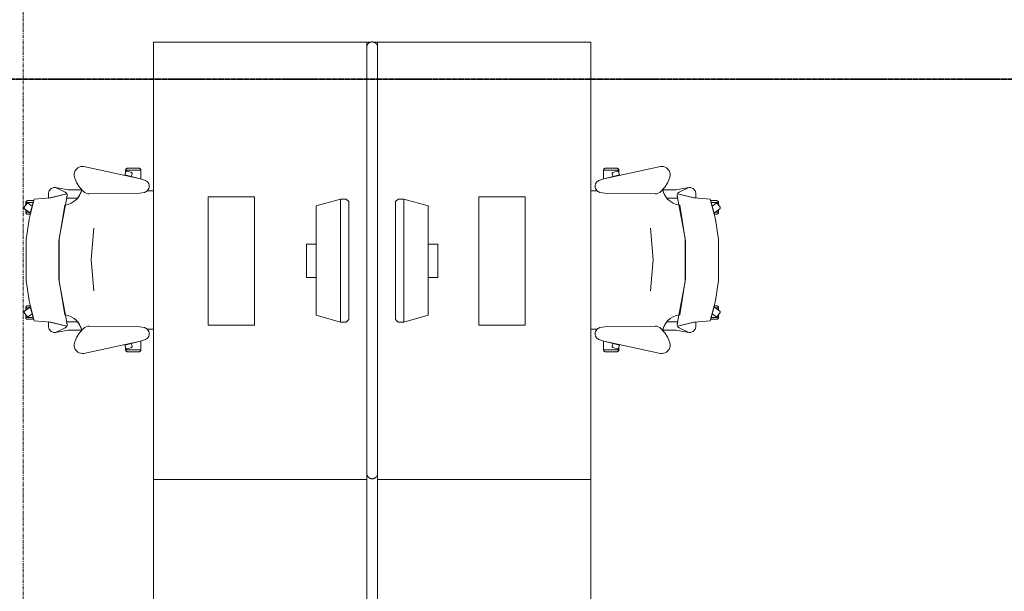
# Model space of a CAD drawing. Header units: millimetres. Extents: x -3388 to 301539, y -5590 to 54660.
# Tile 32 of 216: x 37788 to 41389, y 14025 to 16117. Entities that reach past the tile are written whole.
import ezdxf

# ---------------------------------------------------------------- set-up
doc = ezdxf.new("R2010")
doc.units = ezdxf.units.MM
doc.linetypes.add('doorsnede', pattern=[23, 10, -1, 0, -1, 10, -1])
doc.linetypes.add('stramienlijn', pattern=[21, 12, -3, 3, -3])
for name, color, linetype, lineweight in [('G-ANNO-SYMB', 111, 'Continuous', 50), ('I-FURN', 30, 'Continuous', 13), ('I-FURN-PNLS', 30, 'Continuous', 13), ('S-GRID', 1, 'Continuous', 9)]:
    doc.layers.add(name, color=color, linetype=linetype, lineweight=lineweight)

# ---------------------------------------------------------------- blocks, each defined once
blk = doc.blocks.new('82_FUS_WPB_AV_oth_werkplekken - wp_dubbel _4 pers_-369125-4e verdieping - bouwdeel 3_ 4_ 5')
at = {"layer": 'I-FURN-PNLS', "color": 8, "lineweight": 9}
for p, q in [((777.2, 20), (-781.3, 20)), ((2377.2, 20), (-781.3, 20)), ((-781.3, -20), (777.2, -20)), ((-781.3, -20), (2377.2, -20))]:
    blk.add_line(p, q, dxfattribs=at)
for points, knots in [([(-801.3, 0), (-801.3, 0.9), (-801.2, 2.3), (-800.9, 4.1), (-800.6, 5.3), (-800.2, 6.6), (-799.8, 7.8), (-799.2, 8.9), (-798.7, 10), (-798, 11.1), (-797.3, 12), (-796.6, 12.9), (-795.9, 13.8), (-795.1, 14.6), (-794, 15.5), (-792.8, 16.4), (-791.7, 17.1), (-790.5, 17.8), (-788.3, 18.8), (-785.2, 19.8), (-782.6, 20), (-781.3, 20)], [0, 0, 0, 0, 0.071429, 0.107143, 0.142857, 0.178571, 0.214286, 0.25, 0.285714, 0.321429, 0.357143, 0.392857, 0.428571, 0.464286, 0.5, 0.571429, 0.607143, 0.642857, 0.714286, 0.857143, 1, 1, 1, 1]), ([(-781.3, 20), (-782.6, 20), (-785.2, 19.8), (-788.3, 18.8), (-790.5, 17.8), (-791.7, 17.1), (-792.6, 16.6), (-793.4, 16), (-794.3, 15.3), (-795.1, 14.6), (-795.9, 13.8), (-796.6, 12.9), (-797.3, 12), (-798, 11.1), (-798.7, 10), (-799.2, 8.9), (-799.8, 7.8), (-800.2, 6.6), (-800.6, 5.3), (-800.9, 4.1), (-801.2, 2.3), (-801.3, 0.9), (-801.3, 0)], [-1, -1, -1, -1, -0.857143, -0.714286, -0.642857, -0.607143, -0.571429, -0.535714, -0.5, -0.464286, -0.428571, -0.392857, -0.357143, -0.321429, -0.285714, -0.25, -0.214286, -0.178571, -0.142857, -0.107143, -0.071429, 0, 0, 0, 0]), ([(-781.3, -20), (-782.6, -20), (-785.2, -19.8), (-788.3, -18.8), (-790.5, -17.8), (-791.7, -17.1), (-792.6, -16.6), (-793.4, -16), (-794.3, -15.3), (-795.1, -14.6), (-795.9, -13.8), (-796.6, -12.9), (-797.3, -12), (-798, -11.1), (-798.7, -10), (-799.2, -8.9), (-799.8, -7.8), (-800.2, -6.6), (-800.6, -5.3), (-800.9, -4.1), (-801.2, -2.3), (-801.3, -0.9), (-801.3, 0)], [0, 0, 0, 0, 0.142857, 0.285714, 0.357143, 0.392857, 0.428571, 0.464286, 0.5, 0.535714, 0.571429, 0.607143, 0.642857, 0.678571, 0.714286, 0.75, 0.785714, 0.821429, 0.857143, 0.892857, 0.928571, 1, 1, 1, 1]), ([(-801.3, 0), (-801.3, -0.9), (-801.2, -2.3), (-800.9, -4.1), (-800.6, -5.3), (-800.2, -6.6), (-799.8, -7.8), (-799.2, -8.9), (-798.7, -10), (-798, -11.1), (-797.1, -12.3), (-796.1, -13.5), (-795.1, -14.6), (-794.3, -15.3), (-793.4, -16), (-792.6, -16.6), (-791.7, -17.1), (-790.5, -17.8), (-788.3, -18.8), (-785.2, -19.8), (-782.6, -20), (-781.3, -20)], [-1, -1, -1, -1, -0.928571, -0.892857, -0.857143, -0.821429, -0.785714, -0.75, -0.714286, -0.678571, -0.642857, -0.571429, -0.535714, -0.5, -0.464286, -0.428571, -0.392857, -0.357143, -0.285714, -0.142857, 0, 0, 0, 0]), ([(777.2, 20), (778.5, 20), (781.1, 19.8), (784.2, 18.8), (786.3, 17.8), (787.5, 17.1), (788.4, 16.6), (789.3, 16), (790.1, 15.3), (790.9, 14.6), (791.7, 13.8), (792.5, 12.9), (793.2, 12), (793.9, 11.1), (794.5, 10), (795.1, 8.9), (795.6, 7.8), (796.1, 6.6), (796.5, 5.3), (796.8, 4.1), (797.1, 2.3), (797.2, 0.9), (797.2, 0)], [0, 0, 0, 0, 0.142857, 0.285714, 0.357143, 0.392857, 0.428571, 0.464286, 0.5, 0.535714, 0.571429, 0.607143, 0.642857, 0.678571, 0.714286, 0.75, 0.785714, 0.821429, 0.857143, 0.892857, 0.928571, 1, 1, 1, 1]), ([(797.2, 0), (797.2, -0.9), (797.1, -2.3), (796.8, -4.1), (796.5, -5.3), (796.1, -6.6), (795.6, -7.8), (795.1, -8.9), (794.5, -10), (793.9, -11.1), (793.2, -12), (792.5, -12.9), (791.7, -13.8), (790.9, -14.6), (789.8, -15.5), (788.7, -16.4), (787.5, -17.1), (786.3, -17.8), (784.2, -18.8), (781.1, -19.8), (778.5, -20), (777.2, -20)], [0, 0, 0, 0, 0.071429, 0.107143, 0.142857, 0.178571, 0.214286, 0.25, 0.285714, 0.321429, 0.357143, 0.392857, 0.428571, 0.464286, 0.5, 0.571429, 0.607143, 0.642857, 0.714286, 0.857143, 1, 1, 1, 1]), ([(2377.2, 20), (2378.5, 20), (2381.1, 19.8), (2384.2, 18.8), (2386.3, 17.8), (2387.5, 17.1), (2388.4, 16.6), (2389.3, 16), (2390.1, 15.3), (2390.9, 14.6), (2391.7, 13.8), (2392.5, 12.9), (2393.2, 12), (2393.9, 11.1), (2394.5, 10), (2395.1, 8.9), (2395.6, 7.8), (2396.1, 6.6), (2396.5, 5.3), (2396.8, 4.1), (2397.1, 2.3), (2397.2, 0.9), (2397.2, 0)], [0, 0, 0, 0, 0.142857, 0.285714, 0.357143, 0.392857, 0.428571, 0.464286, 0.5, 0.535714, 0.571429, 0.607143, 0.642857, 0.678571, 0.714286, 0.75, 0.785714, 0.821429, 0.857143, 0.892857, 0.928571, 1, 1, 1, 1]), ([(2397.2, 0), (2397.2, -0.9), (2397.1, -2.3), (2396.8, -4.1), (2396.5, -5.3), (2396.1, -6.6), (2395.6, -7.8), (2395.1, -8.9), (2394.5, -10), (2393.9, -11.1), (2393.2, -12), (2392.5, -12.9), (2391.7, -13.8), (2390.9, -14.6), (2389.8, -15.5), (2388.7, -16.4), (2387.5, -17.1), (2386.3, -17.8), (2384.2, -18.8), (2381.1, -19.8), (2378.5, -20), (2377.2, -20)], [0, 0, 0, 0, 0.071429, 0.107143, 0.142857, 0.178571, 0.214286, 0.25, 0.285714, 0.321429, 0.357143, 0.392857, 0.428571, 0.464286, 0.5, 0.571429, 0.607143, 0.642857, 0.714286, 0.857143, 1, 1, 1, 1])]:
    blk.add_open_spline(points, degree=3, knots=knots, dxfattribs=at)
blk = doc.blocks.new('82_FU_WPB_SH_oth_bureau dubbel - overleg 2p 1600x1600x700-362884-4e verdieping - bouwdeel 3_ 4_ 5')
at = {"layer": 'I-FURN', "color": 8, "lineweight": 9}
for p, q in [((-800, 820), (-800, 40)), ((800, 820), (-800, 820)), ((800, 820), (-800, 820)), ((-800, 820), (-800, 40)), ((800, 40), (800, 820)), ((800, 40), (800, 820)), ((-235, 580), (-235, 410)), ((235, 580), (-235, 580)), ((235, 410), (235, 580)), ((-235, 410), (235, 410)), ((-60.8, 260), (-60.8, 225)), ((60.8, 260), (-60.8, 260)), ((60.8, 225), (60.8, 260)), ((-226.2, 135.5), (-201.2, 225)), ((-201.2, 225), (198.8, 225)), ((198.8, 225), (223.8, 135.5)), ((-226.2, 135.5), (223.8, 135.5)), ((-226.2, 115.5), (-226.2, 135.5)), ((-217, 105.5), (-226.2, 115.5)), ((223.8, 115.5), (214.5, 105.5)), ((223.8, 135.5), (223.8, 115.5)), ((214.5, 105.5), (-217, 105.5)), ((-800, 40), (-800, 26.8)), ((-800, 40), (-781.3, 40)), ((-800, 40), (-781.3, 40)), ((-800, 13.2), (-800, 0)), ((-800, 0), (-781.3, 0)), ((-800, -780), (-800, 0)), ((800, 0), (800, -780)), ((-781.3, 0), (-800, 0)), ((-800, 0), (-800, -780)), ((800, -780), (800, 0)), ((-217, -65.5), (-226.2, -75.5)), ((214.5, -65.5), (-217, -65.5)), ((223.8, -75.5), (214.5, -65.5)), ((-226.2, -75.5), (-226.2, -95.5)), ((-226.2, -95.5), (-201.2, -185)), ((-226.2, -95.5), (223.8, -95.5)), ((198.8, -185), (223.8, -95.5)), ((223.8, -95.5), (223.8, -75.5)), ((-201.2, -185), (198.8, -185)), ((-60.8, -220), (-60.8, -185)), ((60.8, -185), (60.8, -220)), ((60.8, -220), (-60.8, -220)), ((-235, -580), (-235, -410)), ((-235, -410), (235, -410)), ((235, -410), (235, -580)), ((235, -580), (-235, -580)), ((800, -780), (-800, -780)), ((-800, -780), (800, -780))]:
    blk.add_line(p, q, dxfattribs=at)
blk = doc.blocks.new('82_FU_WPB_SH_oth_bureaustoel - Medachair_dwg-4535414-4e verdieping - bouwdeel 3_ 4_ 5')
at = {"layer": 'I-FURN', "color": 8, "lineweight": 9, "flags": 128}
for points in [[(940.758, 324.147), (956.25, 302.822), (930.663, 296.398), (920.955, 309.759), (920.562, 310.431), (920.307, 311.165), (920.201, 311.936), (920.246, 312.713), (920.443, 313.465), (920.782, 314.165), (921.252, 314.785), (921.833, 315.302), (935.215, 325.024), (935.808, 325.381), (936.454, 325.628), (937.133, 325.76), (937.824, 325.773), (938.507, 325.664), (939.161, 325.439), (939.766, 325.104), (940.304, 324.669)], [(1315.08, 324.147), (1299.59, 302.822), (1325.17, 296.398), (1334.88, 309.759), (1335.27, 310.431), (1335.53, 311.165), (1335.64, 311.936), (1335.59, 312.713), (1335.39, 313.465), (1335.05, 314.165), (1334.58, 314.785), (1334, 315.302), (1320.62, 325.024), (1319.95, 325.418), (1319.21, 325.673), (1318.44, 325.779), (1317.67, 325.733), (1316.92, 325.537), (1316.22, 325.197), (1315.6, 324.728)], [(892.889, 168.223), (890.967, 168.059), (889.043, 168.196), (887.164, 168.631), (885.376, 169.354), (900.733, 228.425), (905.902, 289.24), (978.561, 307.639), (1052.71, 318.565), (1203.12, 318.565), (1277.28, 307.639), (1349.93, 289.24), (1355.1, 228.425), (1370.46, 169.354), (1368.67, 168.631), (1366.79, 168.196), (1364.87, 168.059), (1362.95, 168.223), (1207.14, 197.058), (1048.69, 197.058)], [(918.125, 319.565), (927.701, 319.565), (921.833, 315.302), (921.252, 314.785), (920.782, 314.165), (920.443, 313.465), (920.246, 312.713), (920.201, 311.936), (920.307, 311.165), (920.562, 310.431), (920.955, 309.759), (930.663, 296.398), (918.125, 292.89), (918.125, 319.565), (918.125, 292.89), (910.828, 290.739), (910.828, 312.214), (910.93, 313.488), (911.254, 314.724), (911.788, 315.885), (912.516, 316.936), (913.416, 317.843), (914.461, 318.579), (915.618, 319.121), (916.852, 319.453)], [(952.817, 319.565), (944.086, 319.565), (952.817, 307.547)], [(956.25, 302.822), (960.114, 303.709), (960.114, 312.214), (960.012, 313.488), (959.689, 314.724), (959.155, 315.885), (958.427, 316.936), (957.526, 317.842), (956.482, 318.578), (955.325, 319.121), (954.091, 319.453), (952.817, 319.565), (952.817, 307.547)], [(1299.59, 302.822), (1295.72, 303.709), (1295.72, 312.214), (1295.82, 313.488), (1296.15, 314.724), (1296.68, 315.885), (1297.41, 316.936), (1298.31, 317.842), (1299.35, 318.578), (1300.51, 319.121), (1301.75, 319.453), (1303.02, 319.565), (1303.02, 307.547)], [(1303.02, 319.565), (1311.75, 319.565), (1303.02, 307.547)], [(1337.71, 319.565), (1328.13, 319.565), (1334, 315.302), (1334.58, 314.785), (1335.05, 314.165), (1335.39, 313.465), (1335.59, 312.713), (1335.64, 311.936), (1335.53, 311.165), (1335.27, 310.431), (1334.88, 309.759), (1325.17, 296.398), (1337.71, 292.89), (1337.71, 319.565), (1337.71, 292.89), (1345.01, 290.739), (1345.01, 312.214), (1344.91, 313.488), (1344.58, 314.724), (1344.05, 315.885), (1343.32, 316.936), (1342.42, 317.843), (1341.38, 318.579), (1340.22, 319.121), (1338.98, 319.453)], [(885.376, 169.354), (901.933, 235.905), (883.884, 235.905), (878.925, 235.405), (875.362, 233.856), (872.064, 231.801), (869.103, 229.285), (866.877, 226.428), (865.11, 223.266), (863.842, 219.874), (863.209, 217.007), (863.006, 214.077), (863.24, 211.15), (879.412, 175.835), (880.431, 173.831), (881.796, 172.044), (883.463, 170.535)], [(871.242, 164.405), (863.24, 211.15), (879.412, 175.835), (880.505, 173.714), (881.986, 171.843), (883.8, 170.291), (885.878, 169.118), (888.143, 168.366), (890.51, 168.064), (892.892, 168.223), (901.41, 170.576), (901.218, 129.572), (891.954, 123.132), (881.803, 118.206), (871.01, 114.916)], [(1362.94, 168.223), (1354.43, 170.576), (1354.62, 129.572), (1363.88, 123.132), (1374.03, 118.206), (1384.83, 114.916), (1384.59, 164.405), (1392.6, 211.15), (1376.42, 175.835), (1375.41, 173.831), (1374.04, 172.044), (1372.37, 170.535), (1370.46, 169.354), (1368.67, 168.631), (1366.79, 168.196), (1364.87, 168.059)], [(824.403, 141.678), (818.953, 142.657), (813.415, 142.634), (807.972, 141.609), (802.805, 139.617), (798.084, 136.723), (793.963, 133.023), (790.58, 128.638), (788.046, 123.714), (786.445, 118.413), (785.829, 112.909), (786.219, 107.385), (831.099, -100.079), (837.63, -118.572), (839.728, -122.329), (842.495, -125.624), (845.834, -128.337), (849.625, -130.373), (853.732, -131.657), (858.007, -132.144), (862.297, -131.816), (866.449, -130.686), (870.313, -128.793), (873.751, -126.206), (876.639, -123.017), (878.875, -119.341), (880.377, -115.309), (883.676, -96.3046), (886.374, 87.0952), (885.563, 92.9865), (883.773, 98.6577), (881.055, 103.947), (877.488, 108.705), (862.019, 123.036), (844.106, 134.163)], [(1369.46, 87.0952), (1372.16, -96.3046), (1375.46, -115.309), (1376.96, -119.341), (1379.2, -123.017), (1382.09, -126.206), (1385.52, -128.793), (1389.39, -130.686), (1393.54, -131.816), (1397.83, -132.144), (1402.1, -131.657), (1406.21, -130.373), (1410, -128.337), (1413.34, -125.624), (1416.11, -122.329), (1418.21, -118.572), (1424.74, -100.079), (1469.62, 107.385), (1470.01, 112.909), (1469.39, 118.413), (1467.79, 123.714), (1465.26, 128.638), (1461.87, 133.023), (1457.75, 136.723), (1453.03, 139.617), (1447.86, 141.609), (1442.42, 142.634), (1436.88, 142.657), (1431.43, 141.678), (1411.73, 134.163), (1393.82, 123.036), (1378.35, 108.705), (1374.78, 103.947), (1372.06, 98.6577), (1370.27, 92.9865)], [(799.562, -101.355), (799.562, -45.6211), (798.289, -45.733), (797.055, -46.0653), (795.898, -46.6078), (794.853, -47.3438), (793.953, -48.2507), (793.225, -49.3008), (792.691, -50.4619), (792.368, -51.6983), (792.265, -52.9721), (792.265, -94.1338), (792.419, -95.5465), (792.843, -96.9028), (793.521, -98.1512), (794.429, -99.2443), (795.532, -100.141), (796.787, -100.807), (798.148, -101.216)], [(799.562, -45.5991), (807.31, -45.5991), (805.271, -46.2618), (804.634, -46.532), (804.054, -46.9088), (803.548, -47.3805), (803.132, -47.9329), (802.818, -48.5492), (802.616, -49.2106), (802.531, -49.8971), (802.568, -50.5879), (802.723, -51.2618), (807.834, -66.993), (808.146, -67.7056), (808.591, -68.3438), (809.152, -68.8829), (809.807, -69.3023), (810.531, -69.5858), (811.297, -69.7226), (812.075, -69.7073), (812.834, -69.5406), (822.297, -66.4659), (831.099, -100.057), (831.452, -101.333), (799.562, -101.333)], [(816.415, -42.6409), (805.266, -46.2635), (804.629, -46.5337), (804.049, -46.9104), (803.543, -47.3822), (803.127, -47.9346), (802.813, -48.5508), (802.61, -49.2123), (802.526, -49.8988), (802.562, -50.5895), (802.718, -51.2635), (807.829, -66.9946), (808.141, -67.7073), (808.586, -68.3455), (809.147, -68.8846), (809.802, -69.304), (810.526, -69.5875), (811.292, -69.7243), (812.07, -69.709), (812.829, -69.5423), (822.292, -66.4676)], [(1456.27, -45.5991), (1448.53, -45.5991), (1450.57, -46.2618), (1451.2, -46.532), (1451.78, -46.9088), (1452.29, -47.3805), (1452.7, -47.9329), (1453.02, -48.5492), (1453.22, -49.2106), (1453.3, -49.8971), (1453.27, -50.5879), (1453.11, -51.2618), (1448, -66.993), (1447.73, -67.6297), (1447.35, -68.2097), (1446.88, -68.7156), (1446.33, -69.1319), (1445.71, -69.4459), (1445.05, -69.6481), (1444.37, -69.7324), (1443.68, -69.6962), (1443, -69.5406), (1433.54, -66.4659), (1424.74, -100.057), (1424.38, -101.333), (1456.27, -101.333)], [(1439.42, -42.6409), (1450.57, -46.2635), (1451.21, -46.5337), (1451.79, -46.9104), (1452.29, -47.3822), (1452.71, -47.9346), (1453.02, -48.5508), (1453.23, -49.2123), (1453.31, -49.8988), (1453.27, -50.5895), (1453.12, -51.2635), (1448.01, -66.9946), (1447.69, -67.7073), (1447.25, -68.3455), (1446.69, -68.8846), (1446.03, -69.304), (1445.31, -69.5875), (1444.54, -69.7243), (1443.77, -69.709), (1443.01, -69.5423), (1433.54, -66.4676)], [(1456.27, -101.355), (1456.27, -45.6211), (1457.55, -45.733), (1458.78, -46.0653), (1459.94, -46.6078), (1460.98, -47.3438), (1461.88, -48.2507), (1462.61, -49.3008), (1463.14, -50.4619), (1463.47, -51.6983), (1463.57, -52.9721), (1463.57, -94.1338), (1463.42, -95.5465), (1462.99, -96.9028), (1462.31, -98.1512), (1461.41, -99.2443), (1460.3, -100.141), (1459.05, -100.807), (1457.69, -101.216)]]:
    blk.add_lwpolyline(points, close=True, dxfattribs=at)
for points in [[(1391.99, 219.874), (1392.63, 217.007), (1392.83, 214.077), (1392.6, 211.15), (1392.83, 214.077), (1392.63, 217.007), (1391.99, 219.874), (1390.73, 223.267), (1388.96, 226.428), (1386.73, 229.285), (1383.77, 231.802), (1380.47, 233.857), (1376.91, 235.406), (1371.95, 235.905), (1353.9, 235.905), (1370.46, 169.354), (1372.37, 170.535), (1374.04, 172.044), (1375.41, 173.831), (1376.42, 175.835), (1392.6, 211.15)], [(1375.46, -115.309), (1372.16, -96.3046), (1369.46, 87.0952), (1370.27, 92.9865), (1372.06, 98.6577), (1374.78, 103.947), (1378.35, 108.705), (1384.43, 115.005), (1372.33, 118.902), (1361.09, 124.852), (1351.07, 132.673), (1342.56, 142.125), (1335.84, 152.917), (1331.11, 164.717), (1328.51, 177.162), (1195.33, 198.061), (1060.51, 198.061), (927.325, 177.162), (924.726, 164.717), (919.993, 152.917), (913.272, 142.125), (904.769, 132.673), (894.746, 124.852), (883.511, 118.902), (871.409, 115.005), (877.488, 108.705), (881.055, 103.947), (883.773, 98.6577), (885.563, 92.9865), (886.374, 87.0952), (883.676, -96.3046), (880.377, -115.309), (879.012, -119.052), (877.014, -122.499), (874.445, -125.544), (874.7616, -147.7067)], [(1241.01, 70.5866), (1126.01, 80.6836), (1011.01, 70.5866)], [(1381.0744, -147.7067), (1381.39, -125.544), (1378.82, -122.499), (1376.82, -119.052), (1375.46, -115.309)]]:
    blk.add_lwpolyline(points, dxfattribs=at)
blk = doc.blocks.new('82_FU_WPB_SH_oth_bureaustoel - 82_FU_WPB_SH_oth_bureaustoel-362900-4e verdieping - bouwdeel 3_ 4_ 5')
blk.add_blockref('82_FU_WPB_SH_oth_bureaustoel - Medachair_dwg-4535414-4e verdieping - bouwdeel 3_ 4_ 5', (-1131.3, 47.7))
blk = doc.blocks.new('82_FU_WPB_SH_oth_bureaustoel - 82_FU_WPB_SH_oth_bureaustoel-4536425-4e verdieping - bouwdeel 3_ 4_ 5')
at = {"extrusion": (0, 0, -1), "zscale": -1, "rotation": 180}
blk.add_blockref('82_FU_WPB_SH_oth_bureaustoel - Medachair_dwg-4535414-4e verdieping - bouwdeel 3_ 4_ 5', (1131.3, -47.7), dxfattribs=at)
blk = doc.blocks.new('82_FU_WPB_SH_oth_bureau dubbel - overleg 2p 1600x1600x700-V264-4e verdieping - bouwdeel 3_ 4_ 5')
at = {"layer": 'I-FURN', "color": 8, "lineweight": 9}
for p, q in [((-800, 820), (-800, 40)), ((800, 820), (-800, 820)), ((800, 820), (-800, 820)), ((-800, 820), (-800, 40)), ((800, 40), (800, 820)), ((800, 40), (800, 820)), ((-235, 580), (-235, 410)), ((235, 580), (-235, 580)), ((235, 410), (235, 580)), ((-235, 410), (235, 410)), ((-60.8, 260), (-60.8, 225)), ((60.8, 260), (-60.8, 260)), ((60.8, 225), (60.8, 260)), ((-226.2, 135.5), (-201.2, 225)), ((-201.2, 225), (198.8, 225)), ((198.8, 225), (223.8, 135.5)), ((-226.2, 135.5), (223.8, 135.5)), ((-226.2, 115.5), (-226.2, 135.5)), ((-217, 105.5), (-226.2, 115.5)), ((223.8, 115.5), (214.5, 105.5)), ((223.8, 135.5), (223.8, 115.5)), ((214.5, 105.5), (-217, 105.5)), ((777.2, 40), (800, 40)), ((777.2, 40), (800, 40)), ((800, 40), (800, 0)), ((-800, -780), (-800, 0)), ((777.2, 0), (800, 0)), ((800, 0), (800, -780)), ((-800, 0), (-800, -780)), ((800, 0), (777.2, 0)), ((800, -780), (800, 0)), ((-217, -65.5), (-226.2, -75.5)), ((214.5, -65.5), (-217, -65.5)), ((223.8, -75.5), (214.5, -65.5)), ((-226.2, -75.5), (-226.2, -95.5)), ((-226.2, -95.5), (-201.2, -185)), ((-226.2, -95.5), (223.8, -95.5)), ((198.8, -185), (223.8, -95.5)), ((223.8, -95.5), (223.8, -75.5)), ((-201.2, -185), (198.8, -185)), ((-60.8, -220), (-60.8, -185)), ((60.8, -185), (60.8, -220)), ((60.8, -220), (-60.8, -220)), ((-235, -580), (-235, -410)), ((-235, -410), (235, -410)), ((235, -410), (235, -580)), ((235, -580), (-235, -580)), ((800, -780), (-800, -780)), ((-800, -780), (800, -780))]:
    blk.add_line(p, q, dxfattribs=at)
blk = doc.blocks.new('Stadhuis Zoetermeer_OTH_interieur_rvt-1-4e verdieping - bouwdeel 3_ 4_ 5')
at = {"color": 8, "lineweight": 9, "rotation": 270.0000000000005}
for name, p in [('82_FU_WPB_SH_oth_bureau dubbel - overleg 2p 1600x1600x700-362884-4e verdieping - bouwdeel 3_ 4_ 5', (39057, 15234.2)), ('82_FUS_WPB_AV_oth_werkplekken - wp_dubbel _4 pers_-369125-4e verdieping - bouwdeel 3_ 4_ 5', (39077, 15234.2)), ('82_FU_WPB_SH_oth_bureaustoel - 82_FU_WPB_SH_oth_bureaustoel-4536425-4e verdieping - bouwdeel 3_ 4_ 5', (38177, 15234.2)), ('82_FU_WPB_SH_oth_bureaustoel - 82_FU_WPB_SH_oth_bureaustoel-362900-4e verdieping - bouwdeel 3_ 4_ 5', (39977, 15234.2)), ('82_FU_WPB_SH_oth_bureau dubbel - overleg 2p 1600x1600x700-V264-4e verdieping - bouwdeel 3_ 4_ 5', (39057, 13634.2))]:
    blk.add_blockref(name, p, dxfattribs=at)

msp = doc.modelspace()

# ---------------------------------------------------------------- linework, layer by layer
at = {"layer": 'G-ANNO-SYMB', "linetype": 'doorsnede', "lineweight": 35}
msp.add_line((11312.8601, 15899.0603), (131831.2903, 15899.0603), dxfattribs=at)
at = {"layer": 'S-GRID', "linetype": 'stramienlijn'}
msp.add_line((37800, 54659.8316), (37800, -4400), dxfattribs=at)

# ---------------------------------------------------------------- block references
at = {"lineweight": 5}
msp.add_blockref('Stadhuis Zoetermeer_OTH_interieur_rvt-1-4e verdieping - bouwdeel 3_ 4_ 5', (0, 0), dxfattribs=at)

doc.saveas('drawing.dxf')
